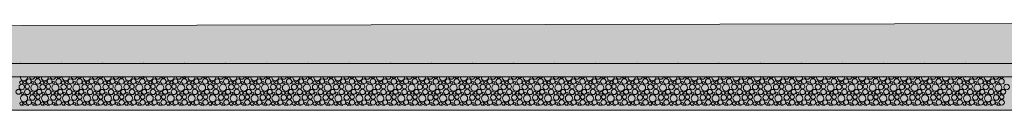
# Model space of a CAD drawing. Header units: millimetres. Extents: x 15166 to 94641, y -300 to 6935.
# Tile 26 of 32: x 79193 to 84320, y -300 to 173. Entities that reach past the tile are written whole.
import ezdxf

# ---------------------------------------------------------------- set-up
doc = ezdxf.new("R2010")
doc.units = ezdxf.units.MM
doc.header["$MEASUREMENT"] = 0
doc.layers.add('Nouveau_Terrain _ Original.Terrain', color=7, linetype='Continuous')
doc.layers.add('Nouveau_VRD _ Voirie 3d.VRD', color=7, linetype='Continuous')

# ---------------------------------------------------------------- blocks, each defined once
blk = doc.blocks.new('*X9')
at = {"layer": 'Nouveau_VRD _ Voirie 3d.VRD', "color": 33, "linetype": 'Continuous', "lineweight": 15, "true_color": 0xf48e54}
for centre, radius in [((79200.5, -155.2), 8.58), ((79219.7, -154.2), 7.52), ((79239.9, -148.8), 12.8), ((79260.1, -156.5), 6.2), ((79285.9, -149.5), 14.2), ((79309.6, -155.2), 8.58), ((79328.8, -154.2), 7.52), ((79349, -148.8), 12.8), ((79369.2, -156.5), 6.2), ((79395, -149.5), 14.2), ((79418.8, -155.2), 8.58), ((79437.9, -154.2), 7.52), ((79458.1, -148.8), 12.8), ((79478.3, -156.5), 6.2), ((79504.2, -149.5), 14.2), ((79527.9, -155.2), 8.58), ((79547, -154.2), 7.52), ((79567.2, -148.8), 12.8), ((79587.4, -156.5), 6.2), ((79613.3, -149.5), 14.2), ((79637, -155.2), 8.58), ((79656.1, -154.2), 7.52), ((79676.3, -148.8), 12.8), ((79696.6, -156.5), 6.2), ((79722.4, -149.5), 14.2), ((79746.1, -155.2), 8.58), ((79765.2, -154.2), 7.52), ((79785.5, -148.8), 12.8), ((79805.7, -156.5), 6.2), ((79831.5, -149.5), 14.2), ((79855.2, -155.2), 8.58), ((79874.4, -154.2), 7.52), ((79894.6, -148.8), 12.8), ((79914.8, -156.5), 6.2), ((79940.6, -149.5), 14.2), ((79964.3, -155.2), 8.58), ((79983.5, -154.2), 7.52), ((80003.7, -148.8), 12.8), ((80023.9, -156.5), 6.2), ((80049.7, -149.5), 14.2), ((80073.4, -155.2), 8.58), ((80092.6, -154.2), 7.52), ((80112.8, -148.8), 12.8), ((80133, -156.5), 6.2), ((80158.8, -149.5), 14.2), ((80182.5, -155.2), 8.58), ((80201.7, -154.2), 7.52), ((80221.9, -148.8), 12.8), ((80242.1, -156.5), 6.2), ((80267.9, -149.5), 14.2), ((80291.7, -155.2), 8.58), ((80310.8, -154.2), 7.52), ((80331, -148.8), 12.8), ((80351.2, -156.5), 6.2), ((80377.1, -149.5), 14.2), ((80400.8, -155.2), 8.58), ((80419.9, -154.2), 7.52), ((80440.1, -148.8), 12.8), ((80460.3, -156.5), 6.2), ((80486.2, -149.5), 14.2), ((80509.9, -155.2), 8.58), ((80529, -154.2), 7.52), ((80549.2, -148.8), 12.8), ((80569.5, -156.5), 6.2), ((80595.3, -149.5), 14.2), ((80619, -155.2), 8.58), ((80638.1, -154.2), 7.52), ((80658.4, -148.8), 12.8), ((80678.6, -156.5), 6.2), ((80704.4, -149.5), 14.2), ((80728.1, -155.2), 8.58), ((80747.3, -154.2), 7.52), ((80767.5, -148.8), 12.8), ((80787.7, -156.5), 6.2), ((80813.5, -149.5), 14.2), ((80837.2, -155.2), 8.58), ((80856.4, -154.2), 7.52), ((80876.6, -148.8), 12.8), ((80896.8, -156.5), 6.2), ((80922.6, -149.5), 14.2), ((80946.3, -155.2), 8.58), ((80965.5, -154.2), 7.52), ((80985.7, -148.8), 12.8), ((81005.9, -156.5), 6.2), ((81031.7, -149.5), 14.2), ((81055.4, -155.2), 8.58), ((81074.6, -154.2), 7.52), ((81094.8, -148.8), 12.8), ((81115, -156.5), 6.2), ((81140.8, -149.5), 14.2), ((81164.6, -155.2), 8.58), ((81183.7, -154.2), 7.52), ((81203.9, -148.8), 12.8), ((81224.1, -156.5), 6.2), ((81250, -149.5), 14.2), ((81273.7, -155.2), 8.58), ((81292.8, -154.2), 7.52), ((81313, -148.8), 12.8), ((81333.2, -156.5), 6.2), ((81359.1, -149.5), 14.2), ((81382.8, -155.2), 8.58), ((81401.9, -154.2), 7.52), ((81422.1, -148.8), 12.8), ((81442.4, -156.5), 6.2), ((81468.2, -149.5), 14.2), ((81491.9, -155.2), 8.58), ((81511, -154.2), 7.52), ((81531.3, -148.8), 12.8), ((81551.5, -156.5), 6.2), ((81577.3, -149.5), 14.2), ((81601, -155.2), 8.58), ((81620.2, -154.2), 7.52), ((81640.4, -148.8), 12.8), ((81660.6, -156.5), 6.2), ((81686.4, -149.5), 14.2), ((81710.1, -155.2), 8.58), ((81729.3, -154.2), 7.52), ((81749.5, -148.8), 12.8), ((81769.7, -156.5), 6.2), ((81795.5, -149.5), 14.2), ((81819.2, -155.2), 8.58), ((81838.4, -154.2), 7.52), ((81858.6, -148.8), 12.8), ((81878.8, -156.5), 6.2), ((81904.6, -149.5), 14.2), ((81928.3, -155.2), 8.58), ((81947.5, -154.2), 7.52), ((81967.7, -148.8), 12.8), ((81987.9, -156.5), 6.2), ((82013.7, -149.5), 14.2), ((82037.5, -155.2), 8.58), ((82056.6, -154.2), 7.52), ((82076.8, -148.8), 12.8), ((82097, -156.5), 6.2), ((82122.9, -149.5), 14.2), ((82146.6, -155.2), 8.58), ((82165.7, -154.2), 7.52), ((82185.9, -148.8), 12.8), ((82206.1, -156.5), 6.2), ((82232, -149.5), 14.2), ((82255.7, -155.2), 8.58), ((82274.8, -154.2), 7.52), ((82295, -148.8), 12.8), ((82315.3, -156.5), 6.2), ((82341.1, -149.5), 14.2), ((82364.8, -155.2), 8.58), ((82383.9, -154.2), 7.52), ((82404.2, -148.8), 12.8), ((82424.4, -156.5), 6.2), ((82450.2, -149.5), 14.2), ((82473.9, -155.2), 8.58), ((82493.1, -154.2), 7.52), ((82513.3, -148.8), 12.8), ((82533.5, -156.5), 6.2), ((82559.3, -149.5), 14.2), ((82583, -155.2), 8.58), ((82602.2, -154.2), 7.52), ((82622.4, -148.8), 12.8), ((82642.6, -156.5), 6.2), ((82668.4, -149.5), 14.2), ((82692.1, -155.2), 8.58), ((82711.3, -154.2), 7.52), ((82731.5, -148.8), 12.8), ((82751.7, -156.5), 6.2), ((82777.5, -149.5), 14.2), ((82801.2, -155.2), 8.58), ((82820.4, -154.2), 7.52), ((82840.6, -148.8), 12.8), ((82860.8, -156.5), 6.2), ((82886.6, -149.5), 14.2), ((82910.4, -155.2), 8.58), ((82929.5, -154.2), 7.52), ((82949.7, -148.8), 12.8), ((82969.9, -156.5), 6.2), ((82995.8, -149.5), 14.2), ((83019.5, -155.2), 8.58), ((83038.6, -154.2), 7.52), ((83058.8, -148.8), 12.8), ((83079, -156.5), 6.2), ((83104.9, -149.5), 14.2), ((83128.6, -155.2), 8.58), ((83147.7, -154.2), 7.52), ((83167.9, -148.8), 12.8), ((83188.1, -156.5), 6.2), ((83214, -149.5), 14.2), ((83237.7, -155.2), 8.58), ((83256.8, -154.2), 7.52), ((83277, -148.8), 12.8), ((83297.3, -156.5), 6.2), ((83323.1, -149.5), 14.2), ((83346.8, -155.2), 8.58), ((83365.9, -154.2), 7.52), ((83386.2, -148.8), 12.8), ((83406.4, -156.5), 6.2), ((83432.2, -149.5), 14.2), ((83455.9, -155.2), 8.58), ((83475.1, -154.2), 7.52), ((83495.3, -148.8), 12.8), ((83515.5, -156.5), 6.2), ((83541.3, -149.5), 14.2), ((83565, -155.2), 8.58), ((83584.2, -154.2), 7.52), ((83604.4, -148.8), 12.8), ((83624.6, -156.5), 6.2), ((83650.4, -149.5), 14.2), ((83674.1, -155.2), 8.58), ((83693.3, -154.2), 7.52), ((83713.5, -148.8), 12.8), ((83733.7, -156.5), 6.2), ((83759.5, -149.5), 14.2), ((83783.2, -155.2), 8.58), ((83802.4, -154.2), 7.52), ((83822.6, -148.8), 12.8), ((83842.8, -156.5), 6.2), ((83868.7, -149.5), 14.2), ((83892.4, -155.2), 8.58), ((83911.5, -154.2), 7.52), ((83931.7, -148.8), 12.8), ((83951.9, -156.5), 6.2), ((83977.8, -149.5), 14.2), ((84001.5, -155.2), 8.58), ((84020.6, -154.2), 7.52), ((84040.8, -148.8), 12.8), ((84061, -156.5), 6.2), ((84086.9, -149.5), 14.2), ((84110.6, -155.2), 8.58), ((84129.7, -154.2), 7.52), ((84149.9, -148.8), 12.8), ((84170.2, -156.5), 6.2), ((84196, -149.5), 14.2), ((84219.7, -155.2), 8.58), ((84238.8, -154.2), 7.52), ((84259.1, -148.8), 12.8), ((84279.3, -156.5), 6.2), ((84305.1, -149.5), 14.2), ((79185.9, -203.4), 12.8), ((79203.4, -178.4), 14.3), ((79206.1, -211.1), 6.2), ((79231.9, -204.1), 14.2), ((79232.2, -175.8), 11.5), ((79255.6, -209.8), 8.58), ((79269.5, -182.2), 18.4), ((79274.8, -208.8), 7.52), ((79295, -203.4), 12.8), ((79312.5, -178.4), 14.3), ((79315.2, -211.1), 6.2), ((79341, -204.1), 14.2), ((79341.4, -175.8), 11.5), ((79364.8, -209.8), 8.58), ((79378.6, -182.2), 18.4), ((79383.9, -208.8), 7.52), ((79404.1, -203.4), 12.8), ((79421.7, -178.4), 14.3), ((79424.3, -211.1), 6.2), ((79450.2, -204.1), 14.2), ((79450.5, -175.8), 11.5), ((79473.9, -209.8), 8.58), ((79487.7, -182.2), 18.4), ((79493, -208.8), 7.52), ((79513.2, -203.4), 12.8), ((79530.8, -178.4), 14.3), ((79533.4, -211.1), 6.2), ((79559.3, -204.1), 14.2), ((79559.6, -175.8), 11.5), ((79583, -209.8), 8.58), ((79596.8, -182.2), 18.4), ((79602.1, -208.8), 7.52), ((79622.3, -203.4), 12.8), ((79639.9, -178.4), 14.3), ((79642.6, -211.1), 6.2), ((79668.4, -204.1), 14.2), ((79668.7, -175.8), 11.5), ((79692.1, -209.8), 8.58), ((79705.9, -182.2), 18.4), ((79711.2, -208.8), 7.52), ((79731.5, -203.4), 12.8), ((79749, -178.4), 14.3), ((79751.7, -211.1), 6.2), ((79777.5, -204.1), 14.2), ((79777.8, -175.8), 11.5), ((79801.2, -209.8), 8.58), ((79815, -182.2), 18.4), ((79820.4, -208.8), 7.52), ((79840.6, -203.4), 12.8), ((79858.1, -178.4), 14.3), ((79860.8, -211.1), 6.2), ((79886.6, -204.1), 14.2), ((79886.9, -175.8), 11.5), ((79910.3, -209.8), 8.58), ((79924.1, -182.2), 18.4), ((79929.5, -208.8), 7.52), ((79949.7, -203.4), 12.8), ((79967.2, -178.4), 14.3), ((79969.9, -211.1), 6.2), ((79995.7, -204.1), 14.2), ((79996, -175.8), 11.5), ((80019.4, -209.8), 8.58), ((80033.3, -182.2), 18.4), ((80038.6, -208.8), 7.52), ((80058.8, -203.4), 12.8), ((80076.3, -178.4), 14.3), ((80079, -211.1), 6.2), ((80104.8, -204.1), 14.2), ((80105.1, -175.8), 11.5), ((80128.5, -209.8), 8.58), ((80142.4, -182.2), 18.4), ((80147.7, -208.8), 7.52), ((80167.9, -203.4), 12.8), ((80185.4, -178.4), 14.3), ((80188.1, -211.1), 6.2), ((80213.9, -204.1), 14.2), ((80214.3, -175.8), 11.5), ((80237.7, -209.8), 8.58), ((80251.5, -182.2), 18.4), ((80256.8, -208.8), 7.52), ((80277, -203.4), 12.8), ((80294.6, -178.4), 14.3), ((80297.2, -211.1), 6.2), ((80323.1, -204.1), 14.2), ((80323.4, -175.8), 11.5), ((80346.8, -209.8), 8.58), ((80360.6, -182.2), 18.4), ((80365.9, -208.8), 7.52), ((80386.1, -203.4), 12.8), ((80403.7, -178.4), 14.3), ((80406.3, -211.1), 6.2), ((80432.2, -204.1), 14.2), ((80432.5, -175.8), 11.5), ((80455.9, -209.8), 8.58), ((80469.7, -182.2), 18.4), ((80475, -208.8), 7.52), ((80495.2, -203.4), 12.8), ((80512.8, -178.4), 14.3), ((80515.5, -211.1), 6.2), ((80541.3, -204.1), 14.2), ((80541.6, -175.8), 11.5), ((80565, -209.8), 8.58), ((80578.8, -182.2), 18.4), ((80584.1, -208.8), 7.52), ((80604.4, -203.4), 12.8), ((80621.9, -178.4), 14.3), ((80624.6, -211.1), 6.2), ((80650.4, -204.1), 14.2), ((80650.7, -175.8), 11.5), ((80674.1, -209.8), 8.58), ((80687.9, -182.2), 18.4), ((80693.3, -208.8), 7.52), ((80713.5, -203.4), 12.8), ((80731, -178.4), 14.3), ((80733.7, -211.1), 6.2), ((80759.5, -204.1), 14.2), ((80759.8, -175.8), 11.5), ((80783.2, -209.8), 8.58), ((80797, -182.2), 18.4), ((80802.4, -208.8), 7.52), ((80822.6, -203.4), 12.8), ((80840.1, -178.4), 14.3), ((80842.8, -211.1), 6.2), ((80868.6, -204.1), 14.2), ((80868.9, -175.8), 11.5), ((80892.3, -209.8), 8.58), ((80906.2, -182.2), 18.4), ((80911.5, -208.8), 7.52), ((80931.7, -203.4), 12.8), ((80949.2, -178.4), 14.3), ((80951.9, -211.1), 6.2), ((80977.7, -204.1), 14.2), ((80978, -175.8), 11.5), ((81001.4, -209.8), 8.58), ((81015.3, -182.2), 18.4), ((81020.6, -208.8), 7.52), ((81040.8, -203.4), 12.8), ((81058.3, -178.4), 14.3), ((81061, -211.1), 6.2), ((81086.8, -204.1), 14.2), ((81087.2, -175.8), 11.5), ((81110.6, -209.8), 8.58), ((81124.4, -182.2), 18.4), ((81129.7, -208.8), 7.52), ((81149.9, -203.4), 12.8), ((81167.5, -178.4), 14.3), ((81170.1, -211.1), 6.2), ((81196, -204.1), 14.2), ((81196.3, -175.8), 11.5), ((81219.7, -209.8), 8.58), ((81233.5, -182.2), 18.4), ((81238.8, -208.8), 7.52), ((81259, -203.4), 12.8), ((81276.6, -178.4), 14.3), ((81279.2, -211.1), 6.2), ((81305.1, -204.1), 14.2), ((81305.4, -175.8), 11.5), ((81328.8, -209.8), 8.58), ((81342.6, -182.2), 18.4), ((81347.9, -208.8), 7.52), ((81368.1, -203.4), 12.8), ((81385.7, -178.4), 14.3), ((81388.4, -211.1), 6.2), ((81414.2, -204.1), 14.2), ((81414.5, -175.8), 11.5), ((81437.9, -209.8), 8.58), ((81451.7, -182.2), 18.4), ((81457, -208.8), 7.52), ((81477.3, -203.4), 12.8), ((81494.8, -178.4), 14.3), ((81497.5, -211.1), 6.2), ((81523.3, -204.1), 14.2), ((81523.6, -175.8), 11.5), ((81547, -209.8), 8.58), ((81560.8, -182.2), 18.4), ((81566.2, -208.8), 7.52), ((81586.4, -203.4), 12.8), ((81603.9, -178.4), 14.3), ((81606.6, -211.1), 6.2), ((81632.4, -204.1), 14.2), ((81632.7, -175.8), 11.5), ((81656.1, -209.8), 8.58), ((81669.9, -182.2), 18.4), ((81675.3, -208.8), 7.52), ((81695.5, -203.4), 12.8), ((81713, -178.4), 14.3), ((81715.7, -211.1), 6.2), ((81741.5, -204.1), 14.2), ((81741.8, -175.8), 11.5), ((81765.2, -209.8), 8.58), ((81779.1, -182.2), 18.4), ((81784.4, -208.8), 7.52), ((81804.6, -203.4), 12.8), ((81822.1, -178.4), 14.3), ((81824.8, -211.1), 6.2), ((81850.6, -204.1), 14.2), ((81850.9, -175.8), 11.5), ((81874.3, -209.8), 8.58), ((81888.2, -182.2), 18.4), ((81893.5, -208.8), 7.52), ((81913.7, -203.4), 12.8), ((81931.2, -178.4), 14.3), ((81933.9, -211.1), 6.2), ((81959.7, -204.1), 14.2), ((81960, -175.8), 11.5), ((81983.5, -209.8), 8.58), ((81997.3, -182.2), 18.4), ((82002.6, -208.8), 7.52), ((82022.8, -203.4), 12.8), ((82040.4, -178.4), 14.3), ((82043, -211.1), 6.2), ((82068.9, -204.1), 14.2), ((82069.2, -175.8), 11.5), ((82092.6, -209.8), 8.58), ((82106.4, -182.2), 18.4), ((82111.7, -208.8), 7.52), ((82131.9, -203.4), 12.8), ((82149.5, -178.4), 14.3), ((82152.1, -211.1), 6.2), ((82178, -204.1), 14.2), ((82178.3, -175.8), 11.5), ((82201.7, -209.8), 8.58), ((82215.5, -182.2), 18.4), ((82220.8, -208.8), 7.52), ((82241, -203.4), 12.8), ((82258.6, -178.4), 14.3), ((82261.3, -211.1), 6.2), ((82287.1, -204.1), 14.2), ((82287.4, -175.8), 11.5), ((82310.8, -209.8), 8.58), ((82324.6, -182.2), 18.4), ((82329.9, -208.8), 7.52), ((82350.2, -203.4), 12.8), ((82367.7, -178.4), 14.3), ((82370.4, -211.1), 6.2), ((82396.2, -204.1), 14.2), ((82396.5, -175.8), 11.5), ((82419.9, -209.8), 8.58), ((82433.7, -182.2), 18.4), ((82439.1, -208.8), 7.52), ((82459.3, -203.4), 12.8), ((82476.8, -178.4), 14.3), ((82479.5, -211.1), 6.2), ((82505.3, -204.1), 14.2), ((82505.6, -175.8), 11.5), ((82529, -209.8), 8.58), ((82542.8, -182.2), 18.4), ((82548.2, -208.8), 7.52), ((82568.4, -203.4), 12.8), ((82585.9, -178.4), 14.3), ((82588.6, -211.1), 6.2), ((82614.4, -204.1), 14.2), ((82614.7, -175.8), 11.5), ((82638.1, -209.8), 8.58), ((82652, -182.2), 18.4), ((82657.3, -208.8), 7.52), ((82677.5, -203.4), 12.8), ((82695, -178.4), 14.3), ((82697.7, -211.1), 6.2), ((82723.5, -204.1), 14.2), ((82723.8, -175.8), 11.5), ((82747.2, -209.8), 8.58), ((82761.1, -182.2), 18.4), ((82766.4, -208.8), 7.52), ((82786.6, -203.4), 12.8), ((82804.1, -178.4), 14.3), ((82806.8, -211.1), 6.2), ((82832.6, -204.1), 14.2), ((82832.9, -175.8), 11.5), ((82856.4, -209.8), 8.58), ((82870.2, -182.2), 18.4), ((82875.5, -208.8), 7.52), ((82895.7, -203.4), 12.8), ((82913.3, -178.4), 14.3), ((82915.9, -211.1), 6.2), ((82941.8, -204.1), 14.2), ((82942.1, -175.8), 11.5), ((82965.5, -209.8), 8.58), ((82979.3, -182.2), 18.4), ((82984.6, -208.8), 7.52), ((83004.8, -203.4), 12.8), ((83022.4, -178.4), 14.3), ((83025, -211.1), 6.2), ((83050.9, -204.1), 14.2), ((83051.2, -175.8), 11.5), ((83074.6, -209.8), 8.58), ((83088.4, -182.2), 18.4), ((83093.7, -208.8), 7.52), ((83113.9, -203.4), 12.8), ((83131.5, -178.4), 14.3), ((83134.1, -211.1), 6.2), ((83160, -204.1), 14.2), ((83160.3, -175.8), 11.5), ((83183.7, -209.8), 8.58), ((83197.5, -182.2), 18.4), ((83202.8, -208.8), 7.52), ((83223, -203.4), 12.8), ((83240.6, -178.4), 14.3), ((83243.3, -211.1), 6.2), ((83269.1, -204.1), 14.2), ((83269.4, -175.8), 11.5), ((83292.8, -209.8), 8.58), ((83306.6, -182.2), 18.4), ((83311.9, -208.8), 7.52), ((83332.2, -203.4), 12.8), ((83349.7, -178.4), 14.3), ((83352.4, -211.1), 6.2), ((83378.2, -204.1), 14.2), ((83378.5, -175.8), 11.5), ((83401.9, -209.8), 8.58), ((83415.7, -182.2), 18.4), ((83421.1, -208.8), 7.52), ((83441.3, -203.4), 12.8), ((83458.8, -178.4), 14.3), ((83461.5, -211.1), 6.2), ((83487.3, -204.1), 14.2), ((83487.6, -175.8), 11.5), ((83511, -209.8), 8.58), ((83524.9, -182.2), 18.4), ((83530.2, -208.8), 7.52), ((83550.4, -203.4), 12.8), ((83567.9, -178.4), 14.3), ((83570.6, -211.1), 6.2), ((83596.4, -204.1), 14.2), ((83596.7, -175.8), 11.5), ((83620.1, -209.8), 8.58), ((83634, -182.2), 18.4), ((83639.3, -208.8), 7.52), ((83659.5, -203.4), 12.8), ((83677, -178.4), 14.3), ((83679.7, -211.1), 6.2), ((83705.5, -204.1), 14.2), ((83705.8, -175.8), 11.5), ((83729.2, -209.8), 8.58), ((83743.1, -182.2), 18.4), ((83748.4, -208.8), 7.52), ((83768.6, -203.4), 12.8), ((83786.1, -178.4), 14.3), ((83788.8, -211.1), 6.2), ((83814.7, -204.1), 14.2), ((83815, -175.8), 11.5), ((83838.4, -209.8), 8.58), ((83852.2, -182.2), 18.4), ((83857.5, -208.8), 7.52), ((83877.7, -203.4), 12.8), ((83895.3, -178.4), 14.3), ((83897.9, -211.1), 6.2), ((83923.8, -204.1), 14.2), ((83924.1, -175.8), 11.5), ((83947.5, -209.8), 8.58), ((83961.3, -182.2), 18.4), ((83966.6, -208.8), 7.52), ((83986.8, -203.4), 12.8), ((84004.4, -178.4), 14.3), ((84007, -211.1), 6.2), ((84032.9, -204.1), 14.2), ((84033.2, -175.8), 11.5), ((84056.6, -209.8), 8.58), ((84070.4, -182.2), 18.4), ((84075.7, -208.8), 7.52), ((84095.9, -203.4), 12.8), ((84113.5, -178.4), 14.3), ((84116.2, -211.1), 6.2), ((84142, -204.1), 14.2), ((84142.3, -175.8), 11.5), ((84165.7, -209.8), 8.58), ((84179.5, -182.2), 18.4), ((84184.8, -208.8), 7.52), ((84205.1, -203.4), 12.8), ((84222.6, -178.4), 14.3), ((84225.3, -211.1), 6.2), ((84251.1, -204.1), 14.2), ((84251.4, -175.8), 11.5), ((84274.8, -209.8), 8.58), ((84288.6, -182.2), 18.4), ((84294, -208.8), 7.52), ((84314.2, -203.4), 12.8), ((84331.7, -178.4), 14.3), ((79201.6, -264.4), 8.58), ((79215.5, -236.8), 18.4), ((79220.8, -263.4), 7.52), ((79241, -258), 12.8), ((79258.5, -233), 14.3), ((79287, -258.7), 14.2), ((79287.4, -230.4), 11.5), ((79310.8, -264.4), 8.58), ((79324.6, -236.8), 18.4), ((79329.9, -263.4), 7.52), ((79350.1, -258), 12.8), ((79367.7, -233), 14.3), ((79396.2, -258.7), 14.2), ((79396.5, -230.4), 11.5), ((79419.9, -264.4), 8.58), ((79433.7, -236.8), 18.4), ((79439, -263.4), 7.52), ((79459.2, -258), 12.8), ((79476.8, -233), 14.3), ((79505.3, -258.7), 14.2), ((79505.6, -230.4), 11.5), ((79529, -264.4), 8.58), ((79542.8, -236.8), 18.4), ((79548.1, -263.4), 7.52), ((79568.3, -258), 12.8), ((79585.9, -233), 14.3), ((79614.4, -258.7), 14.2), ((79614.7, -230.4), 11.5), ((79638.1, -264.4), 8.58), ((79651.9, -236.8), 18.4), ((79657.2, -263.4), 7.52), ((79677.5, -258), 12.8), ((79695, -233), 14.3), ((79723.5, -258.7), 14.2), ((79723.8, -230.4), 11.5), ((79747.2, -264.4), 8.58), ((79761, -236.8), 18.4), ((79766.4, -263.4), 7.52), ((79786.6, -258), 12.8), ((79804.1, -233), 14.3), ((79832.6, -258.7), 14.2), ((79832.9, -230.4), 11.5), ((79856.3, -264.4), 8.58), ((79870.1, -236.8), 18.4), ((79875.5, -263.4), 7.52), ((79895.7, -258), 12.8), ((79913.2, -233), 14.3), ((79941.7, -258.7), 14.2), ((79942, -230.4), 11.5), ((79965.4, -264.4), 8.58), ((79979.3, -236.8), 18.4), ((79984.6, -263.4), 7.52), ((80004.8, -258), 12.8), ((80022.3, -233), 14.3), ((80050.8, -258.7), 14.2), ((80051.1, -230.4), 11.5), ((80074.5, -264.4), 8.58), ((80088.4, -236.8), 18.4), ((80093.7, -263.4), 7.52), ((80113.9, -258), 12.8), ((80131.4, -233), 14.3), ((80159.9, -258.7), 14.2), ((80160.3, -230.4), 11.5), ((80183.7, -264.4), 8.58), ((80197.5, -236.8), 18.4), ((80202.8, -263.4), 7.52), ((80223, -258), 12.8), ((80240.6, -233), 14.3), ((80269.1, -258.7), 14.2), ((80269.4, -230.4), 11.5), ((80292.8, -264.4), 8.58), ((80306.6, -236.8), 18.4), ((80311.9, -263.4), 7.52), ((80332.1, -258), 12.8), ((80349.7, -233), 14.3), ((80378.2, -258.7), 14.2), ((80378.5, -230.4), 11.5), ((80401.9, -264.4), 8.58), ((80415.7, -236.8), 18.4), ((80421, -263.4), 7.52), ((80441.2, -258), 12.8), ((80458.8, -233), 14.3), ((80487.3, -258.7), 14.2), ((80487.6, -230.4), 11.5), ((80511, -264.4), 8.58), ((80524.8, -236.8), 18.4), ((80530.1, -263.4), 7.52), ((80550.4, -258), 12.8), ((80567.9, -233), 14.3), ((80596.4, -258.7), 14.2), ((80596.7, -230.4), 11.5), ((80620.1, -264.4), 8.58), ((80633.9, -236.8), 18.4), ((80639.3, -263.4), 7.52), ((80659.5, -258), 12.8), ((80677, -233), 14.3), ((80705.5, -258.7), 14.2), ((80705.8, -230.4), 11.5), ((80729.2, -264.4), 8.58), ((80743, -236.8), 18.4), ((80748.4, -263.4), 7.52), ((80768.6, -258), 12.8), ((80786.1, -233), 14.3), ((80814.6, -258.7), 14.2), ((80814.9, -230.4), 11.5), ((80838.3, -264.4), 8.58), ((80852.2, -236.8), 18.4), ((80857.5, -263.4), 7.52), ((80877.7, -258), 12.8), ((80895.2, -233), 14.3), ((80923.7, -258.7), 14.2), ((80924, -230.4), 11.5), ((80947.4, -264.4), 8.58), ((80961.3, -236.8), 18.4), ((80966.6, -263.4), 7.52), ((80986.8, -258), 12.8), ((81004.3, -233), 14.3), ((81032.8, -258.7), 14.2), ((81033.2, -230.4), 11.5), ((81056.6, -264.4), 8.58), ((81070.4, -236.8), 18.4), ((81075.7, -263.4), 7.52), ((81095.9, -258), 12.8), ((81113.5, -233), 14.3), ((81142, -258.7), 14.2), ((81142.3, -230.4), 11.5), ((81165.7, -264.4), 8.58), ((81179.5, -236.8), 18.4), ((81184.8, -263.4), 7.52), ((81205, -258), 12.8), ((81222.6, -233), 14.3), ((81251.1, -258.7), 14.2), ((81251.4, -230.4), 11.5), ((81274.8, -264.4), 8.58), ((81288.6, -236.8), 18.4), ((81293.9, -263.4), 7.52), ((81314.1, -258), 12.8), ((81331.7, -233), 14.3), ((81360.2, -258.7), 14.2), ((81360.5, -230.4), 11.5), ((81383.9, -264.4), 8.58), ((81397.7, -236.8), 18.4), ((81403, -263.4), 7.52), ((81423.3, -258), 12.8), ((81440.8, -233), 14.3), ((81469.3, -258.7), 14.2), ((81469.6, -230.4), 11.5), ((81493, -264.4), 8.58), ((81506.8, -236.8), 18.4), ((81512.2, -263.4), 7.52), ((81532.4, -258), 12.8), ((81549.9, -233), 14.3), ((81578.4, -258.7), 14.2), ((81578.7, -230.4), 11.5), ((81602.1, -264.4), 8.58), ((81615.9, -236.8), 18.4), ((81621.3, -263.4), 7.52), ((81641.5, -258), 12.8), ((81659, -233), 14.3), ((81687.5, -258.7), 14.2), ((81687.8, -230.4), 11.5), ((81711.2, -264.4), 8.58), ((81725.1, -236.8), 18.4), ((81730.4, -263.4), 7.52), ((81750.6, -258), 12.8), ((81768.1, -233), 14.3), ((81796.6, -258.7), 14.2), ((81796.9, -230.4), 11.5), ((81820.3, -264.4), 8.58), ((81834.2, -236.8), 18.4), ((81839.5, -263.4), 7.52), ((81859.7, -258), 12.8), ((81877.2, -233), 14.3), ((81905.7, -258.7), 14.2), ((81906, -230.4), 11.5), ((81929.5, -264.4), 8.58), ((81943.3, -236.8), 18.4), ((81948.6, -263.4), 7.52), ((81968.8, -258), 12.8), ((81986.4, -233), 14.3), ((82014.9, -258.7), 14.2), ((82015.2, -230.4), 11.5), ((82038.6, -264.4), 8.58), ((82052.4, -236.8), 18.4), ((82057.7, -263.4), 7.52), ((82077.9, -258), 12.8), ((82095.5, -233), 14.3), ((82124, -258.7), 14.2), ((82124.3, -230.4), 11.5), ((82147.7, -264.4), 8.58), ((82161.5, -236.8), 18.4), ((82166.8, -263.4), 7.52), ((82187, -258), 12.8), ((82204.6, -233), 14.3), ((82233.1, -258.7), 14.2), ((82233.4, -230.4), 11.5), ((82256.8, -264.4), 8.58), ((82270.6, -236.8), 18.4), ((82275.9, -263.4), 7.52), ((82296.2, -258), 12.8), ((82313.7, -233), 14.3), ((82342.2, -258.7), 14.2), ((82342.5, -230.4), 11.5), ((82365.9, -264.4), 8.58), ((82379.7, -236.8), 18.4), ((82385.1, -263.4), 7.52), ((82405.3, -258), 12.8), ((82422.8, -233), 14.3), ((82451.3, -258.7), 14.2), ((82451.6, -230.4), 11.5), ((82475, -264.4), 8.58), ((82488.8, -236.8), 18.4), ((82494.2, -263.4), 7.52), ((82514.4, -258), 12.8), ((82531.9, -233), 14.3), ((82560.4, -258.7), 14.2), ((82560.7, -230.4), 11.5), ((82584.1, -264.4), 8.58), ((82598, -236.8), 18.4), ((82603.3, -263.4), 7.52), ((82623.5, -258), 12.8), ((82641, -233), 14.3), ((82669.5, -258.7), 14.2), ((82669.8, -230.4), 11.5), ((82693.2, -264.4), 8.58), ((82707.1, -236.8), 18.4), ((82712.4, -263.4), 7.52), ((82732.6, -258), 12.8), ((82750.1, -233), 14.3), ((82778.6, -258.7), 14.2), ((82778.9, -230.4), 11.5), ((82802.4, -264.4), 8.58), ((82816.2, -236.8), 18.4), ((82821.5, -263.4), 7.52), ((82841.7, -258), 12.8), ((82859.3, -233), 14.3), ((82887.8, -258.7), 14.2), ((82888.1, -230.4), 11.5), ((82911.5, -264.4), 8.58), ((82925.3, -236.8), 18.4), ((82930.6, -263.4), 7.52), ((82950.8, -258), 12.8), ((82968.4, -233), 14.3), ((82996.9, -258.7), 14.2), ((82997.2, -230.4), 11.5), ((83020.6, -264.4), 8.58), ((83034.4, -236.8), 18.4), ((83039.7, -263.4), 7.52), ((83059.9, -258), 12.8), ((83077.5, -233), 14.3), ((83106, -258.7), 14.2), ((83106.3, -230.4), 11.5), ((83129.7, -264.4), 8.58), ((83143.5, -236.8), 18.4), ((83148.8, -263.4), 7.52), ((83169, -258), 12.8), ((83186.6, -233), 14.3), ((83215.1, -258.7), 14.2), ((83215.4, -230.4), 11.5), ((83238.8, -264.4), 8.58), ((83252.6, -236.8), 18.4), ((83257.9, -263.4), 7.52), ((83278.2, -258), 12.8), ((83295.7, -233), 14.3), ((83324.2, -258.7), 14.2), ((83324.5, -230.4), 11.5), ((83347.9, -264.4), 8.58), ((83361.7, -236.8), 18.4), ((83367.1, -263.4), 7.52), ((83387.3, -258), 12.8), ((83404.8, -233), 14.3), ((83433.3, -258.7), 14.2), ((83433.6, -230.4), 11.5), ((83457, -264.4), 8.58), ((83470.9, -236.8), 18.4), ((83476.2, -263.4), 7.52), ((83496.4, -258), 12.8), ((83513.9, -233), 14.3), ((83542.4, -258.7), 14.2), ((83542.7, -230.4), 11.5), ((83566.1, -264.4), 8.58), ((83580, -236.8), 18.4), ((83585.3, -263.4), 7.52), ((83605.5, -258), 12.8), ((83623, -233), 14.3), ((83651.5, -258.7), 14.2), ((83651.8, -230.4), 11.5), ((83675.2, -264.4), 8.58), ((83689.1, -236.8), 18.4), ((83694.4, -263.4), 7.52), ((83714.6, -258), 12.8), ((83732.1, -233), 14.3), ((83760.7, -258.7), 14.2), ((83761, -230.4), 11.5), ((83784.4, -264.4), 8.58), ((83798.2, -236.8), 18.4), ((83803.5, -263.4), 7.52), ((83823.7, -258), 12.8), ((83841.3, -233), 14.3), ((83869.8, -258.7), 14.2), ((83870.1, -230.4), 11.5), ((83893.5, -264.4), 8.58), ((83907.3, -236.8), 18.4), ((83912.6, -263.4), 7.52), ((83932.8, -258), 12.8), ((83950.4, -233), 14.3), ((83978.9, -258.7), 14.2), ((83979.2, -230.4), 11.5), ((84002.6, -264.4), 8.58), ((84016.4, -236.8), 18.4), ((84021.7, -263.4), 7.52), ((84041.9, -258), 12.8), ((84059.5, -233), 14.3), ((84088, -258.7), 14.2), ((84088.3, -230.4), 11.5), ((84111.7, -264.4), 8.58), ((84125.5, -236.8), 18.4), ((84130.8, -263.4), 7.52), ((84151.1, -258), 12.8), ((84168.6, -233), 14.3), ((84197.1, -258.7), 14.2), ((84197.4, -230.4), 11.5), ((84220.8, -264.4), 8.58), ((84234.6, -236.8), 18.4), ((84240, -263.4), 7.52), ((84260.2, -258), 12.8), ((84277.7, -233), 14.3), ((84306.2, -258.7), 14.2), ((84306.5, -230.4), 11.5), ((79261.2, -265.7), 6.2), ((79370.3, -265.7), 6.2), ((79479.4, -265.7), 6.2), ((79588.6, -265.7), 6.2), ((79697.7, -265.7), 6.2), ((79806.8, -265.7), 6.2), ((79915.9, -265.7), 6.2), ((80025, -265.7), 6.2), ((80134.1, -265.7), 6.2), ((80243.2, -265.7), 6.2), ((80352.3, -265.7), 6.2), ((80461.5, -265.7), 6.2), ((80570.6, -265.7), 6.2), ((80679.7, -265.7), 6.2), ((80788.8, -265.7), 6.2), ((80897.9, -265.7), 6.2), ((81007, -265.7), 6.2), ((81116.1, -265.7), 6.2), ((81225.2, -265.7), 6.2), ((81334.4, -265.7), 6.2), ((81443.5, -265.7), 6.2), ((81552.6, -265.7), 6.2), ((81661.7, -265.7), 6.2), ((81770.8, -265.7), 6.2), ((81879.9, -265.7), 6.2), ((81989, -265.7), 6.2), ((82098.1, -265.7), 6.2), ((82207.3, -265.7), 6.2), ((82316.4, -265.7), 6.2), ((82425.5, -265.7), 6.2), ((82534.6, -265.7), 6.2), ((82643.7, -265.7), 6.2), ((82752.8, -265.7), 6.2), ((82861.9, -265.7), 6.2), ((82971, -265.7), 6.2), ((83080.1, -265.7), 6.2), ((83189.3, -265.7), 6.2), ((83298.4, -265.7), 6.2), ((83407.5, -265.7), 6.2), ((83516.6, -265.7), 6.2), ((83625.7, -265.7), 6.2), ((83734.8, -265.7), 6.2), ((83843.9, -265.7), 6.2), ((83953, -265.7), 6.2), ((84062.2, -265.7), 6.2), ((84171.3, -265.7), 6.2), ((84280.4, -265.7), 6.2)]:
    blk.add_circle(centre, radius, dxfattribs=at)
for centre, radius, start, end in [((79214.4, -127.6), 18.4, 172.6812, 7.3188), ((79257.4, -123.8), 14.3, 185.6052, 354.3948), ((79286.2, -121.2), 11.5, 200.5726, 339.4274), ((79323.5, -127.6), 18.4, 172.6812, 7.3188), ((79366.5, -123.8), 14.3, 185.6052, 354.3948), ((79395.4, -121.2), 11.5, 200.5726, 339.4274), ((79432.6, -127.6), 18.4, 172.6812, 7.3188), ((79475.7, -123.8), 14.3, 185.6052, 354.3948), ((79504.5, -121.2), 11.5, 200.5726, 339.4274), ((79541.7, -127.6), 18.4, 172.6812, 7.3188), ((79584.8, -123.8), 14.3, 185.6052, 354.3948), ((79613.6, -121.2), 11.5, 200.5726, 339.4274), ((79650.8, -127.6), 18.4, 172.6812, 7.3188), ((79693.9, -123.8), 14.3, 185.6052, 354.3948), ((79722.7, -121.2), 11.5, 200.5726, 339.4274), ((79759.9, -127.6), 18.4, 172.6812, 7.3188), ((79803, -123.8), 14.3, 185.6052, 354.3948), ((79831.8, -121.2), 11.5, 200.5726, 339.4274), ((79869, -127.6), 18.4, 172.6812, 7.3188), ((79912.1, -123.8), 14.3, 185.6052, 354.3948), ((79940.9, -121.2), 11.5, 200.5726, 339.4274), ((79978.1, -127.6), 18.4, 172.6812, 7.3188), ((80021.2, -123.8), 14.3, 185.6052, 354.3948), ((80050, -121.2), 11.5, 200.5726, 339.4274), ((80087.3, -127.6), 18.4, 172.6812, 7.3188), ((80130.3, -123.8), 14.3, 185.6052, 354.3948), ((80159.1, -121.2), 11.5, 200.5726, 339.4274), ((80196.4, -127.6), 18.4, 172.6812, 7.3188), ((80239.4, -123.8), 14.3, 185.6052, 354.3948), ((80268.3, -121.2), 11.5, 200.5726, 339.4274), ((80305.5, -127.6), 18.4, 172.6812, 7.3188), ((80348.6, -123.8), 14.3, 185.6052, 354.3948), ((80377.4, -121.2), 11.5, 200.5726, 339.4274), ((80414.6, -127.6), 18.4, 172.6812, 7.3188), ((80457.7, -123.8), 14.3, 185.6052, 354.3948), ((80486.5, -121.2), 11.5, 200.5726, 339.4274), ((80523.7, -127.6), 18.4, 172.6812, 7.3188), ((80566.8, -123.8), 14.3, 185.6052, 354.3948), ((80595.6, -121.2), 11.5, 200.5726, 339.4274), ((80632.8, -127.6), 18.4, 172.6812, 7.3188), ((80675.9, -123.8), 14.3, 185.6052, 354.3948), ((80704.7, -121.2), 11.5, 200.5726, 339.4274), ((80741.9, -127.6), 18.4, 172.6812, 7.3188), ((80785, -123.8), 14.3, 185.6052, 354.3948), ((80813.8, -121.2), 11.5, 200.5726, 339.4274), ((80851, -127.6), 18.4, 172.6812, 7.3188), ((80894.1, -123.8), 14.3, 185.6052, 354.3948), ((80922.9, -121.2), 11.5, 200.5726, 339.4274), ((80960.2, -127.6), 18.4, 172.6812, 7.3188), ((81003.2, -123.8), 14.3, 185.6052, 354.3948), ((81032, -121.2), 11.5, 200.5726, 339.4274), ((81069.3, -127.6), 18.4, 172.6812, 7.3188), ((81112.3, -123.8), 14.3, 185.6052, 354.3948), ((81141.2, -121.2), 11.5, 200.5726, 339.4274), ((81178.4, -127.6), 18.4, 172.6812, 7.3188), ((81221.5, -123.8), 14.3, 185.6052, 354.3948), ((81250.3, -121.2), 11.5, 200.5726, 339.4274), ((81287.5, -127.6), 18.4, 172.6812, 7.3188), ((81330.6, -123.8), 14.3, 185.6052, 354.3948), ((81359.4, -121.2), 11.5, 200.5726, 339.4274), ((81396.6, -127.6), 18.4, 172.6812, 7.3188), ((81439.7, -123.8), 14.3, 185.6052, 354.3948), ((81468.5, -121.2), 11.5, 200.5726, 339.4274), ((81505.7, -127.6), 18.4, 172.6812, 7.3188), ((81548.8, -123.8), 14.3, 185.6052, 354.3948), ((81577.6, -121.2), 11.5, 200.5726, 339.4274), ((81614.8, -127.6), 18.4, 172.6812, 7.3188), ((81657.9, -123.8), 14.3, 185.6052, 354.3948), ((81686.7, -121.2), 11.5, 200.5726, 339.4274), ((81723.9, -127.6), 18.4, 172.6812, 7.3188), ((81767, -123.8), 14.3, 185.6052, 354.3948), ((81795.8, -121.2), 11.5, 200.5726, 339.4274), ((81833.1, -127.6), 18.4, 172.6812, 7.3188), ((81876.1, -123.8), 14.3, 185.6052, 354.3948), ((81904.9, -121.2), 11.5, 200.5726, 339.4274), ((81942.2, -127.6), 18.4, 172.6812, 7.3188), ((81985.2, -123.8), 14.3, 185.6052, 354.3948), ((82014, -121.2), 11.5, 200.5726, 339.4274), ((82051.3, -127.6), 18.4, 172.6812, 7.3188), ((82094.4, -123.8), 14.3, 185.6052, 354.3948), ((82123.2, -121.2), 11.5, 200.5726, 339.4274), ((82160.4, -127.6), 18.4, 172.6812, 7.3188), ((82203.5, -123.8), 14.3, 185.6052, 354.3948), ((82232.3, -121.2), 11.5, 200.5726, 339.4274), ((82269.5, -127.6), 18.4, 172.6812, 7.3188), ((82312.6, -123.8), 14.3, 185.6052, 354.3948), ((82341.4, -121.2), 11.5, 200.5726, 339.4274), ((82378.6, -127.6), 18.4, 172.6812, 7.3188), ((82421.7, -123.8), 14.3, 185.6052, 354.3948), ((82450.5, -121.2), 11.5, 200.5726, 339.4274), ((82487.7, -127.6), 18.4, 172.6812, 7.3188), ((82530.8, -123.8), 14.3, 185.6052, 354.3948), ((82559.6, -121.2), 11.5, 200.5726, 339.4274), ((82596.8, -127.6), 18.4, 172.6812, 7.3188), ((82639.9, -123.8), 14.3, 185.6052, 354.3948), ((82668.7, -121.2), 11.5, 200.5726, 339.4274), ((82706, -127.6), 18.4, 172.6812, 7.3188), ((82749, -123.8), 14.3, 185.6052, 354.3948), ((82777.8, -121.2), 11.5, 200.5726, 339.4274), ((82815.1, -127.6), 18.4, 172.6812, 7.3188), ((82858.1, -123.8), 14.3, 185.6052, 354.3948), ((82886.9, -121.2), 11.5, 200.5726, 339.4274), ((82924.2, -127.6), 18.4, 172.6812, 7.3188), ((82967.3, -123.8), 14.3, 185.6052, 354.3948), ((82996.1, -121.2), 11.5, 200.5726, 339.4274), ((83033.3, -127.6), 18.4, 172.6812, 7.3188), ((83076.4, -123.8), 14.3, 185.6052, 354.3948), ((83105.2, -121.2), 11.5, 200.5726, 339.4274), ((83142.4, -127.6), 18.4, 172.6812, 7.3188), ((83185.5, -123.8), 14.3, 185.6052, 354.3948), ((83214.3, -121.2), 11.5, 200.5726, 339.4274), ((83251.5, -127.6), 18.4, 172.6812, 7.3188), ((83294.6, -123.8), 14.3, 185.6052, 354.3948), ((83323.4, -121.2), 11.5, 200.5726, 339.4274), ((83360.6, -127.6), 18.4, 172.6812, 7.3188), ((83403.7, -123.8), 14.3, 185.6052, 354.3948), ((83432.5, -121.2), 11.5, 200.5726, 339.4274), ((83469.7, -127.6), 18.4, 172.6812, 7.3188), ((83512.8, -123.8), 14.3, 185.6052, 354.3948), ((83541.6, -121.2), 11.5, 200.5726, 339.4274), ((83578.9, -127.6), 18.4, 172.6812, 7.3188), ((83621.9, -123.8), 14.3, 185.6052, 354.3948), ((83650.7, -121.2), 11.5, 200.5726, 339.4274), ((83688, -127.6), 18.4, 172.6812, 7.3188), ((83731, -123.8), 14.3, 185.6052, 354.3948), ((83759.8, -121.2), 11.5, 200.5726, 339.4274), ((83797.1, -127.6), 18.4, 172.6812, 7.3188), ((83840.1, -123.8), 14.3, 185.6052, 354.3948), ((83869, -121.2), 11.5, 200.5726, 339.4274), ((83906.2, -127.6), 18.4, 172.6812, 7.3188), ((83949.3, -123.8), 14.3, 185.6052, 354.3948), ((83978.1, -121.2), 11.5, 200.5726, 339.4274), ((84015.3, -127.6), 18.4, 172.6812, 7.3188), ((84058.4, -123.8), 14.3, 185.6052, 354.3948), ((84087.2, -121.2), 11.5, 200.5726, 339.4274), ((84124.4, -127.6), 18.4, 172.6812, 7.3188), ((84167.5, -123.8), 14.3, 185.6052, 354.3948), ((84196.3, -121.2), 11.5, 200.5726, 339.4274), ((84233.5, -127.6), 18.4, 172.6812, 7.3188), ((84276.6, -123.8), 14.3, 185.6052, 354.3948), ((84305.4, -121.2), 11.5, 200.5726, 339.4274), ((79204.5, -287.6), 14.3, 59.7951, 120.2049), ((79233.4, -285), 11.5, 57.6732, 122.3268), ((79270.6, -291.4), 18.4, 61.2883, 118.7117), ((79313.7, -287.6), 14.3, 59.7951, 120.2049), ((79342.5, -285), 11.5, 57.6732, 122.3268), ((79379.7, -291.4), 18.4, 61.2883, 118.7117), ((79422.8, -287.6), 14.3, 59.7951, 120.2049), ((79451.6, -285), 11.5, 57.6732, 122.3268), ((79488.8, -291.4), 18.4, 61.2883, 118.7117), ((79531.9, -287.6), 14.3, 59.7951, 120.2049), ((79560.7, -285), 11.5, 57.6732, 122.3268), ((79597.9, -291.4), 18.4, 61.2883, 118.7117), ((79641, -287.6), 14.3, 59.7951, 120.2049), ((79669.8, -285), 11.5, 57.6732, 122.3268), ((79707, -291.4), 18.4, 61.2883, 118.7117), ((79750.1, -287.6), 14.3, 59.7951, 120.2049), ((79778.9, -285), 11.5, 57.6732, 122.3268), ((79816.1, -291.4), 18.4, 61.2883, 118.7117), ((79859.2, -287.6), 14.3, 59.7951, 120.2049), ((79888, -285), 11.5, 57.6732, 122.3268), ((79925.3, -291.4), 18.4, 61.2883, 118.7117), ((79968.3, -287.6), 14.3, 59.7951, 120.2049), ((79997.1, -285), 11.5, 57.6732, 122.3268), ((80034.4, -291.4), 18.4, 61.2883, 118.7117), ((80077.4, -287.6), 14.3, 59.7951, 120.2049), ((80106.3, -285), 11.5, 57.6732, 122.3268), ((80143.5, -291.4), 18.4, 61.2883, 118.7117), ((80186.6, -287.6), 14.3, 59.7951, 120.2049), ((80215.4, -285), 11.5, 57.6732, 122.3268), ((80252.6, -291.4), 18.4, 61.2883, 118.7117), ((80295.7, -287.6), 14.3, 59.7951, 120.2049), ((80324.5, -285), 11.5, 57.6732, 122.3268), ((80361.7, -291.4), 18.4, 61.2883, 118.7117), ((80404.8, -287.6), 14.3, 59.7951, 120.2049), ((80433.6, -285), 11.5, 57.6732, 122.3268), ((80470.8, -291.4), 18.4, 61.2883, 118.7117), ((80513.9, -287.6), 14.3, 59.7951, 120.2049), ((80542.7, -285), 11.5, 57.6732, 122.3268), ((80579.9, -291.4), 18.4, 61.2883, 118.7117), ((80623, -287.6), 14.3, 59.7951, 120.2049), ((80651.8, -285), 11.5, 57.6732, 122.3268), ((80689, -291.4), 18.4, 61.2883, 118.7117), ((80732.1, -287.6), 14.3, 59.7951, 120.2049), ((80760.9, -285), 11.5, 57.6732, 122.3268), ((80798.2, -291.4), 18.4, 61.2883, 118.7117), ((80841.2, -287.6), 14.3, 59.7951, 120.2049), ((80870, -285), 11.5, 57.6732, 122.3268), ((80907.3, -291.4), 18.4, 61.2883, 118.7117), ((80950.3, -287.6), 14.3, 59.7951, 120.2049), ((80979.2, -285), 11.5, 57.6732, 122.3268), ((81016.4, -291.4), 18.4, 61.2883, 118.7117), ((81059.5, -287.6), 14.3, 59.7951, 120.2049), ((81088.3, -285), 11.5, 57.6732, 122.3268), ((81125.5, -291.4), 18.4, 61.2883, 118.7117), ((81168.6, -287.6), 14.3, 59.7951, 120.2049), ((81197.4, -285), 11.5, 57.6732, 122.3268), ((81234.6, -291.4), 18.4, 61.2883, 118.7117), ((81277.7, -287.6), 14.3, 59.7951, 120.2049), ((81306.5, -285), 11.5, 57.6732, 122.3268), ((81343.7, -291.4), 18.4, 61.2883, 118.7117), ((81386.8, -287.6), 14.3, 59.7951, 120.2049), ((81415.6, -285), 11.5, 57.6732, 122.3268), ((81452.8, -291.4), 18.4, 61.2883, 118.7117), ((81495.9, -287.6), 14.3, 59.7951, 120.2049), ((81524.7, -285), 11.5, 57.6732, 122.3268), ((81561.9, -291.4), 18.4, 61.2883, 118.7117), ((81605, -287.6), 14.3, 59.7951, 120.2049), ((81633.8, -285), 11.5, 57.6732, 122.3268), ((81671.1, -291.4), 18.4, 61.2883, 118.7117), ((81714.1, -287.6), 14.3, 59.7951, 120.2049), ((81742.9, -285), 11.5, 57.6732, 122.3268), ((81780.2, -291.4), 18.4, 61.2883, 118.7117), ((81823.2, -287.6), 14.3, 59.7951, 120.2049), ((81852, -285), 11.5, 57.6732, 122.3268), ((81889.3, -291.4), 18.4, 61.2883, 118.7117), ((81932.4, -287.6), 14.3, 59.7951, 120.2049), ((81961.2, -285), 11.5, 57.6732, 122.3268), ((81998.4, -291.4), 18.4, 61.2883, 118.7117), ((82041.5, -287.6), 14.3, 59.7951, 120.2049), ((82070.3, -285), 11.5, 57.6732, 122.3268), ((82107.5, -291.4), 18.4, 61.2883, 118.7117), ((82150.6, -287.6), 14.3, 59.7951, 120.2049), ((82179.4, -285), 11.5, 57.6732, 122.3268), ((82216.6, -291.4), 18.4, 61.2883, 118.7117), ((82259.7, -287.6), 14.3, 59.7951, 120.2049), ((82288.5, -285), 11.5, 57.6732, 122.3268), ((82325.7, -291.4), 18.4, 61.2883, 118.7117), ((82368.8, -287.6), 14.3, 59.7951, 120.2049), ((82397.6, -285), 11.5, 57.6732, 122.3268), ((82434.8, -291.4), 18.4, 61.2883, 118.7117), ((82477.9, -287.6), 14.3, 59.7951, 120.2049), ((82506.7, -285), 11.5, 57.6732, 122.3268), ((82544, -291.4), 18.4, 61.2883, 118.7117), ((82587, -287.6), 14.3, 59.7951, 120.2049), ((82615.8, -285), 11.5, 57.6732, 122.3268), ((82653.1, -291.4), 18.4, 61.2883, 118.7117), ((82696.1, -287.6), 14.3, 59.7951, 120.2049), ((82724.9, -285), 11.5, 57.6732, 122.3268), ((82762.2, -291.4), 18.4, 61.2883, 118.7117), ((82805.3, -287.6), 14.3, 59.7951, 120.2049), ((82834.1, -285), 11.5, 57.6732, 122.3268), ((82871.3, -291.4), 18.4, 61.2883, 118.7117), ((82914.4, -287.6), 14.3, 59.7951, 120.2049), ((82943.2, -285), 11.5, 57.6732, 122.3268), ((82980.4, -291.4), 18.4, 61.2883, 118.7117), ((83023.5, -287.6), 14.3, 59.7951, 120.2049), ((83052.3, -285), 11.5, 57.6732, 122.3268), ((83089.5, -291.4), 18.4, 61.2883, 118.7117), ((83132.6, -287.6), 14.3, 59.7951, 120.2049), ((83161.4, -285), 11.5, 57.6732, 122.3268), ((83198.6, -291.4), 18.4, 61.2883, 118.7117), ((83241.7, -287.6), 14.3, 59.7951, 120.2049), ((83270.5, -285), 11.5, 57.6732, 122.3268), ((83307.7, -291.4), 18.4, 61.2883, 118.7117), ((83350.8, -287.6), 14.3, 59.7951, 120.2049), ((83379.6, -285), 11.5, 57.6732, 122.3268), ((83416.9, -291.4), 18.4, 61.2883, 118.7117), ((83459.9, -287.6), 14.3, 59.7951, 120.2049), ((83488.7, -285), 11.5, 57.6732, 122.3268), ((83526, -291.4), 18.4, 61.2883, 118.7117), ((83569, -287.6), 14.3, 59.7951, 120.2049), ((83597.8, -285), 11.5, 57.6732, 122.3268), ((83635.1, -291.4), 18.4, 61.2883, 118.7117), ((83678.1, -287.6), 14.3, 59.7951, 120.2049), ((83707, -285), 11.5, 57.6732, 122.3268), ((83744.2, -291.4), 18.4, 61.2883, 118.7117), ((83787.3, -287.6), 14.3, 59.7951, 120.2049), ((83816.1, -285), 11.5, 57.6732, 122.3268), ((83853.3, -291.4), 18.4, 61.2883, 118.7117), ((83896.4, -287.6), 14.3, 59.7951, 120.2049), ((83925.2, -285), 11.5, 57.6732, 122.3268), ((83962.4, -291.4), 18.4, 61.2883, 118.7117), ((84005.5, -287.6), 14.3, 59.7951, 120.2049), ((84034.3, -285), 11.5, 57.6732, 122.3268), ((84071.5, -291.4), 18.4, 61.2883, 118.7117), ((84114.6, -287.6), 14.3, 59.7951, 120.2049), ((84143.4, -285), 11.5, 57.6732, 122.3268), ((84180.6, -291.4), 18.4, 61.2883, 118.7117), ((84223.7, -287.6), 14.3, 59.7951, 120.2049), ((84252.5, -285), 11.5, 57.6732, 122.3268), ((84289.8, -291.4), 18.4, 61.2883, 118.7117)]:
    blk.add_arc(centre, radius, start, end, dxfattribs=at)
blk = doc.blocks.new('*X10')
at = {"layer": 'Nouveau_VRD _ Voirie 3d.VRD', "linetype": 'Continuous', "lineweight": 15, "true_color": 0xb5b5b5}
for points in [[(79209.8, -65.2), (79209.8, -115.2), (79395.9, -115.2), (79395.9, -65.2)], [(79423.9, -65.2), (79423.9, -115.2), (79609.9, -115.2), (79609.9, -65.2)], [(79637.9, -65.2), (79637.9, -115.2), (79824, -115.2), (79824, -65.2)], [(79852, -65.2), (79852, -115.2), (80038, -115.2), (80038, -65.2)], [(80066, -65.2), (80066, -115.2), (80252, -115.2), (80252, -65.2)], [(80280.1, -65.2), (80280.1, -115.2), (80466.1, -115.2), (80466.1, -65.2)], [(80494.1, -65.2), (80494.1, -115.2), (80680.1, -115.2), (80680.1, -65.2)], [(80708.1, -65.2), (80708.1, -115.2), (80894.2, -115.2), (80894.2, -65.2)], [(80922.2, -65.2), (80922.2, -115.2), (81108.2, -115.2), (81108.2, -65.2)], [(81136.2, -65.2), (81136.2, -115.2), (81322.3, -115.2), (81322.3, -65.2)], [(81350.3, -65.2), (81350.3, -115.2), (81536.3, -115.2), (81536.3, -65.2)], [(81564.3, -65.2), (81564.3, -115.2), (81750.3, -115.2), (81750.3, -65.2)], [(81778.4, -65.2), (81778.4, -115.2), (81964.4, -115.2), (81964.4, -65.2)], [(81992.4, -65.2), (81992.4, -115.2), (82178.4, -115.2), (82178.4, -65.2)], [(82206.4, -65.2), (82206.4, -115.2), (82392.5, -115.2), (82392.5, -65.2)], [(82420.5, -65.2), (82420.5, -115.2), (82606.5, -115.2), (82606.5, -65.2)], [(82634.5, -65.2), (82634.5, -115.2), (82820.6, -115.2), (82820.6, -65.2)], [(82848.6, -65.2), (82848.6, -115.2), (83034.6, -115.2), (83034.6, -65.2)], [(83062.6, -65.2), (83062.6, -115.2), (83248.6, -115.2), (83248.6, -65.2)], [(83276.7, -65.2), (83276.7, -115.2), (83462.7, -115.2), (83462.7, -65.2)], [(83490.7, -65.2), (83490.7, -115.2), (83676.7, -115.2), (83676.7, -65.2)], [(83704.7, -65.2), (83704.7, -115.2), (83890.8, -115.2), (83890.8, -65.2)], [(83918.8, -65.2), (83918.8, -115.2), (84104.8, -115.2), (84104.8, -65.2)], [(84132.8, -65.2), (84132.8, -115.2), (84318.9, -115.2), (84318.9, -65.2)]]:
    blk.add_hatch(color=253, dxfattribs=at).paths.add_polyline_path(points)
at = {"layer": 'Nouveau_VRD _ Voirie 3d.VRD', "color": 253, "linetype": 'Continuous', "lineweight": 15, "true_color": 0xb5b5b5}
for p in [(79195.8, -55.2), (79409.9, -55.2), (79623.9, -55.2), (79838, -55.2), (80052, -55.2), (80266, -55.2), (80480.1, -55.2), (80694.1, -55.2), (80908.2, -55.2), (81122.2, -55.2), (81336.3, -55.2), (81550.3, -55.2), (81764.3, -55.2), (81978.4, -55.2), (82192.4, -55.2), (82406.5, -55.2), (82620.5, -55.2), (82834.6, -55.2), (83048.6, -55.2), (83262.6, -55.2), (83476.7, -55.2), (83690.7, -55.2), (83904.8, -55.2), (84118.8, -55.2), (79195.8, -125.2), (79409.9, -125.2), (79623.9, -125.2), (79838, -125.2), (80052, -125.2), (80266, -125.2), (80480.1, -125.2), (80694.1, -125.2), (80908.2, -125.2), (81122.2, -125.2), (81336.3, -125.2), (81550.3, -125.2), (81764.3, -125.2), (81978.4, -125.2), (82192.4, -125.2), (82406.5, -125.2), (82620.5, -125.2), (82834.6, -125.2), (83048.6, -125.2), (83262.6, -125.2), (83476.7, -125.2), (83690.7, -125.2), (83904.8, -125.2), (84118.8, -125.2)]:
    blk.add_point(p, dxfattribs=at)
blk = doc.blocks.new('Élément de coupe_8')
at = {"layer": 'Nouveau_VRD _ Voirie 3d.VRD', "color": 7, "linetype": 'Continuous', "lineweight": 15}
for p, q in [((94641.3, -55.2), (16719.9, -55.2)), ((94641.3, -125.2), (16719.9, -125.2))]:
    blk.add_line(p, q, dxfattribs=at)
at = {"layer": 'Nouveau_VRD _ Voirie 3d.VRD', "lineweight": 0}
for name in ['*X10', '*X9']:
    blk.add_blockref(name, (0, 0), dxfattribs=at)
blk = doc.blocks.new('Élément de coupe_21')
at = {"layer": 'Nouveau_Terrain _ Original.Terrain', "linetype": 'Continuous', "lineweight": 15, "true_color": 0xf48e54}
h = blk.add_hatch(dxfattribs=at)
h.set_pattern_fill('Terre', color=33, style=0, pattern_type=2)
h.set_pattern_definition([(45, (0, 0), (-137.8858, 137.8858), []), (45, (-45.96, 45.96), (-275.7716, 275.7716), []), (45, (-91.92, 91.92), (-275.7716, 275.7716), []), (135, (-137.886, 137.886), (45.96194, 45.96194), [195, -195])])
h.paths.add_polyline_path([(15166.2, -300), (94641.3, -300), (94641.3, 172.6), (71943.5, 129), (71287.6, 118.3), (70607.6, 108.5), (70534.1, 108.7), (70476.4, 108.9), (70432.1, 109.1), (70398.6, 109.2), (70373.2, 109.2), (69695.9, 100.4), (69676.6, 100.4), (69017.9, 92.5), (69001.9, 92.5), (68384.2, 85.5), (64525.5, 3.9), (64035.9, -0.8), (63617.5, -4.9), (63265, -8.4), (62966.3, -11.4), (62708, -14.1), (62476.2, -16.6), (62256, -19), (62032.2, -21.4), (61789, -24), (61513.2, -26.9), (61206.2, -30), (60872.9, -33.2), (60518.6, -36.4), (60149.4, -39.5), (59771.7, -42.3), (59392.5, -44.6), (59019.4, -46.4), (58995.9, -46.4), (56434.9, -29.7), (32895.9, -159.1), (21645.1, -118.1), (20629.6, -115.7), (19656.5, -113.6), (18751.7, -111.8), (17939.8, -110.2), (15414.2, -106.9), (15250.7, -106.8), (15166.2, -106.6)])
at = {"layer": 'Nouveau_Terrain _ Original.Terrain', "color": 7, "linetype": 'Continuous', "lineweight": 15}
blk.add_line((94641.3, -300), (15482.5, -300), dxfattribs=at)
at = {"layer": 'Nouveau_Terrain _ Original.Terrain', "color": 7, "linetype": 'Continuous', "lineweight": 15, "flags": 128}
blk.add_lwpolyline([(64035.9, -0.8), (64525.5, 3.9), (68384.2, 85.5), (69001.9, 92.5), (69017.9, 92.5), (69676.6, 100.4), (69695.9, 100.4), (70373.2, 109.2), (70398.6, 109.2), (70432.1, 109.1), (70476.4, 108.9), (70534.1, 108.7), (70607.6, 108.5), (71287.6, 118.3), (71943.5, 129), (94641.3, 172.6)], dxfattribs=at)

msp = doc.modelspace()

# ---------------------------------------------------------------- block references
at = {"layer": 'Nouveau_Terrain _ Original.Terrain', "lineweight": 0}
msp.add_blockref('Élément de coupe_21', (0, 0), dxfattribs=at)
at = {"layer": 'Nouveau_VRD _ Voirie 3d.VRD', "lineweight": 0}
msp.add_blockref('Élément de coupe_8', (0, 0), dxfattribs=at)

doc.saveas('drawing.dxf')
